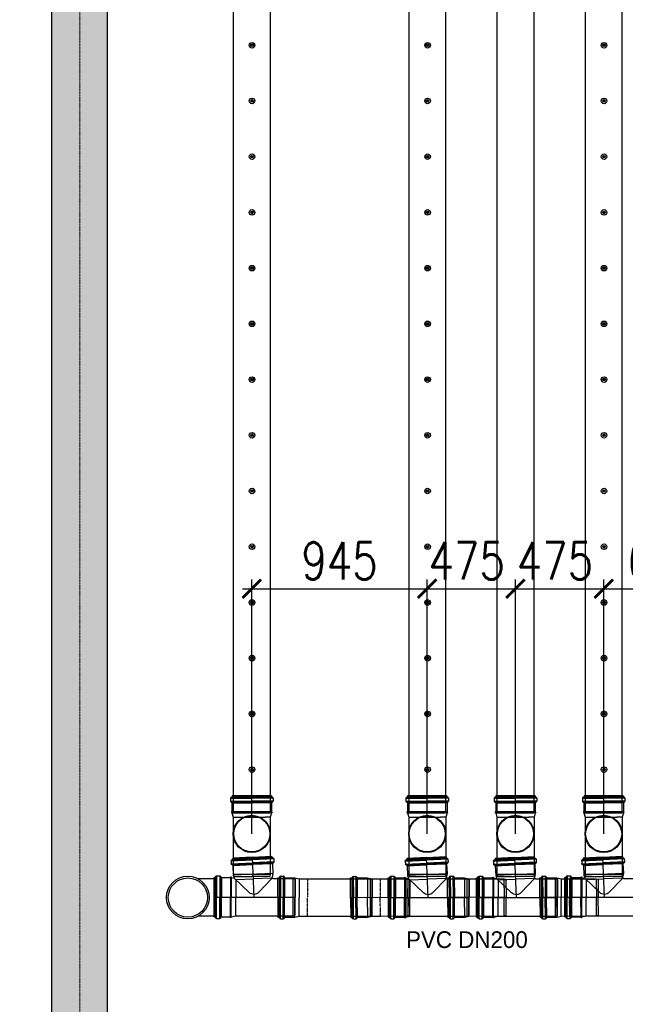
# Model space of a CAD drawing. Header units: millimetres. Extents: x -374129 to 1163271, y -112652 to 695637.
# Tile 99 of 256: x 50757 to 54018, y -45611 to -40310. Entities that reach past the tile are written whole.
import ezdxf
from ezdxf import colors
from ezdxf.entities.mleader import LeaderData, LeaderLine
from ezdxf.math import Vec2, Vec3

# ---------------------------------------------------------------- set-up
doc = ezdxf.new("R2010")
doc.units = ezdxf.units.MM
doc.header["$PDMODE"] = 4
for name, pattern in [('ACAD_ISO04W100', [30, 24, -3, 0, -3]), ('CENTER1', [0.77, 0.5, -0.1, 0.07, -0.1]), ('DASHDOT', [20, 13, -3.4, 0.2, -3.4])]:
    doc.linetypes.add(name, pattern=pattern)
for name, color, linetype in [('FK_opisy', 7, 'Continuous'), ('KRT_kreskowanie', 252, 'Continuous'), ('KRT_opisy', 146, 'Continuous'), ('KRT_sciany', 2, 'Continuous'), ('KRT_technologia', 30, 'Continuous'), ('KRT_wymiary', 4, 'Continuous')]:
    doc.layers.add(name, color=color, linetype=linetype)
doc.layers.add('IS_pomocnicza', color=6, linetype='Continuous', lineweight=30)
doc.layers.add('KRT_osie', color=55, linetype='ACAD_ISO04W100', lineweight=18)
doc.styles.add('WYMIAR', font='romans.shx', dxfattribs={"width": 0.8})
doc.dimstyles.new('KRT_1-100', dxfattribs={"dimscale": 100, "dimtxt": 2, "dimasz": 1, "dimexe": 0.5, "dimexo": 0, "dimgap": 0.5, "dimtad": 1, "dimdec": 1, "dimrnd": 0.1, "dimzin": 9, "dimdsep": 46, "dimtxsty": 'WYMIAR', "dimblk": 'ARCHTICK', "dimcen": 0.09, "dimdle": 0.5, "dimclrd": 1, "dimclre": 252, "dimclrt": 256, "dimadec": 0, "dimazin": 0, "dimtfac": 1, "dimtdec": 1, "dimtmove": 0, "dimatfit": 3, "dimfxl": 1, "dimtolj": 1, "dimtzin": 0, "dimarcsym": 0})

# ---------------------------------------------------------------- blocks, each defined once
blk = doc.blocks.new('IS_KAO_trójnik_200_góra')
at = {"layer": 'KRT_technologia', "linetype": 'Continuous', "transparency": 33554687}
for p, q in [((34869.72, 13524.58), (34868.63, 13524.29)), ((34868.63, 13524.29), (34868.63, 13514.58)), ((34897.28, 13524.58), (34869.72, 13524.58)), ((34869.72, 13504.58), (34869.72, 13524.58)), ((34900.61, 13524.58), (34897.28, 13524.58)), ((34903.02, 13525.22), (34900.61, 13524.58)), ((34900.61, 13524.58), (34900.61, 13507.41)), ((34903.02, 13525.22), (34901.38, 13524.78)), ((34903.05, 13525.07), (34903.05, 13514.58)), ((34903.07, 13525.27), (34903.12, 13525.45)), ((34903.14, 13525.32), (34903.14, 13514.58)), ((34903.29, 13525.51), (34903.19, 13525.51)), ((34903.34, 13525.32), (34903.34, 13514.58)), ((34903.41, 13525.29), (34903.36, 13525.45)), ((34903.43, 13525.08), (34903.43, 13514.58)), ((34908.29, 13525.23), (34903.48, 13525.23)), ((34908.29, 13525.23), (34908.29, 13514.58)), ((34908.54, 13525.16), (34908.54, 13514.58)), ((34908.83, 13525.74), (34908.83, 13514.58)), ((34910.88, 13526.05), (34909.2, 13526.05)), ((34909.2, 13526.05), (34909.2, 13514.58)), ((34910.88, 13526.05), (34910.88, 13514.58)), ((34911.25, 13525.74), (34911.25, 13514.58)), ((34911.43, 13525.55), (34911.43, 13525.47)), ((34911.55, 13525.07), (34911.55, 13514.58)), ((34912.15, 13525.14), (34911.79, 13525.14)), ((34911.79, 13525.14), (34911.79, 13514.58)), ((34912.15, 13525.07), (34912.15, 13514.58)), ((34912.22, 13514.58), (34912.22, 13525.07)), ((34868.63, 13504.87), (34868.63, 13514.58)), ((34903.05, 13504.09), (34903.05, 13514.58)), ((34903.14, 13503.84), (34903.14, 13514.58)), ((34903.34, 13503.84), (34903.34, 13514.58)), ((34903.43, 13504.08), (34903.43, 13514.58)), ((34908.29, 13503.92), (34908.29, 13514.58)), ((34908.54, 13504), (34908.54, 13514.58)), ((34908.83, 13503.42), (34908.83, 13514.58)), ((34909.2, 13503.11), (34909.2, 13514.58)), ((34910.88, 13503.11), (34910.88, 13514.58)), ((34911.25, 13503.42), (34911.25, 13514.58)), ((34911.55, 13504.09), (34911.55, 13514.58)), ((34911.79, 13504.01), (34911.79, 13514.58)), ((34912.15, 13504.09), (34912.15, 13514.58)), ((34912.22, 13514.58), (34912.22, 13504.09)), ((34900.61, 13504.58), (34900.61, 13507.41)), ((34869.72, 13504.58), (34868.63, 13504.87)), ((34897.28, 13504.58), (34869.72, 13504.58)), ((34900.61, 13504.58), (34897.28, 13504.58)), ((34903.02, 13503.93), (34900.61, 13504.58)), ((34903.07, 13503.88), (34903.12, 13503.7)), ((34903.29, 13503.65), (34903.19, 13503.65)), ((34903.41, 13503.87), (34903.36, 13503.7)), ((34908.29, 13503.92), (34903.48, 13503.92)), ((34910.88, 13503.11), (34909.2, 13503.11)), ((34911.43, 13503.6), (34911.43, 13503.68)), ((34912.15, 13504.01), (34911.79, 13504.01))]:
    blk.add_line(p, q, dxfattribs=at)
at = {"layer": 'KRT_technologia'}
for radius in [10, 9.7]:
    blk.add_circle((34891.65, 13514.58), radius, dxfattribs=at)
at = {"layer": 'KRT_technologia', "linetype": 'Continuous', "transparency": 33554687}
for centre, radius, start, end in [((34903, 13525.29), 0.0727, 285, 345), ((34903.19, 13525.43), 0.0727, 90, 165), ((34903.29, 13525.43), 0.0727, 15, 90), ((34903.48, 13525.31), 0.0727, 195, 270), ((34908.29, 13525.6), 0.364, 270, 354.2608), ((34909.2, 13525.51), 0.545, 90, 174.2608), ((34910.88, 13525.51), 0.545, 5, 90), ((34911.79, 13525.51), 0.364, 185, 270), ((34912.15, 13525.07), 0.0727, 0, 90), ((34903, 13503.86), 0.0727, 15, 75), ((34903.19, 13503.72), 0.0727, 195, 270), ((34903.29, 13503.72), 0.0727, 270, 345), ((34903.48, 13503.85), 0.0727, 90, 165), ((34908.29, 13503.56), 0.364, 5.7392, 90), ((34909.2, 13503.65), 0.545, 185.7392, 270), ((34910.88, 13503.65), 0.545, 270, 355), ((34911.79, 13503.65), 0.364, 90, 175), ((34912.15, 13504.09), 0.0727, 270, 0)]:
    blk.add_arc(centre, radius, start, end, dxfattribs=at)
blk = doc.blocks.new('IS_KAO_rura_z_kielichem_200')
at = {"layer": 'KRT_technologia', "linetype": 'Continuous', "transparency": 33554687}
for p, q in [((34250.15, 14720.93), (34250.16, 14721.1)), ((34250.16, 14721.1), (34250.16, 14710.24)), ((34252.2, 14721.68), (34250.8, 14721.68)), ((34250.8, 14721.68), (34250.8, 14710.24)), ((34252.2, 14721.68), (34252.2, 14710.24)), ((34252.85, 14720.93), (34252.83, 14721.1)), ((34252.83, 14721.1), (34252.83, 14710.24)), ((34203.99, 14720.24), (34202.96, 14719.93)), ((34202.96, 14719.93), (34202.96, 14710.24)), ((34242.28, 14720.24), (34203.99, 14720.24)), ((34203.99, 14700.24), (34203.99, 14720.24)), ((34242.28, 14720.24), (34237.69, 14720.24)), ((34244.52, 14720.84), (34242.28, 14720.24)), ((34242.28, 14720.24), (34242.28, 14710.24)), ((34250.06, 14720.84), (34244.52, 14720.84)), ((34244.52, 14720.84), (34244.52, 14710.24)), ((34250.06, 14720.84), (34250.06, 14710.24)), ((34253.68, 14720.84), (34252.94, 14720.84)), ((34252.94, 14720.84), (34252.94, 14710.24)), ((34253.68, 14710.24), (34253.68, 14720.84)), ((34202.96, 14700.56), (34202.96, 14710.24)), ((34242.28, 14700.24), (34242.28, 14710.24)), ((34244.52, 14699.64), (34244.52, 14710.24)), ((34250.06, 14699.64), (34250.06, 14710.24)), ((34250.16, 14699.39), (34250.16, 14710.24)), ((34250.8, 14698.81), (34250.8, 14710.24)), ((34252.2, 14698.81), (34252.2, 14710.24)), ((34252.83, 14699.39), (34252.83, 14710.24)), ((34252.94, 14699.64), (34252.94, 14710.24)), ((34253.68, 14710.24), (34253.68, 14699.64)), ((34203.99, 14700.24), (34202.96, 14700.56)), ((34242.28, 14700.24), (34203.99, 14700.24)), ((34242.28, 14700.24), (34237.69, 14700.24)), ((34244.52, 14699.64), (34242.28, 14700.24)), ((34250.06, 14699.64), (34244.52, 14699.64)), ((34250.15, 14699.56), (34250.16, 14699.39)), ((34252.2, 14698.81), (34250.8, 14698.81)), ((34252.85, 14699.56), (34252.83, 14699.39)), ((34253.68, 14699.64), (34252.94, 14699.64))]:
    blk.add_line(p, q, dxfattribs=at)
at = {"layer": 'KRT_technologia', "linetype": 'CENTER1', "transparency": 33554687}
for p in [(34237.69, 14720.3), (34237.69, 14700.19)]:
    blk.add_line(p, (34237.69, 14710.24), dxfattribs=at)
at = {"layer": 'KRT_technologia', "linetype": 'Continuous', "transparency": 33554687}
for centre, radius, start, end in [((34250.8, 14721.04), 0.636, 90, 175), ((34252.2, 14721.04), 0.636, 5, 90), ((34250.06, 14720.94), 0.0909, 270, 355), ((34252.94, 14720.94), 0.0909, 185, 270), ((34250.06, 14699.55), 0.0909, 5, 90), ((34250.8, 14699.44), 0.636, 185, 270), ((34252.2, 14699.44), 0.636, 270, 355), ((34252.94, 14699.55), 0.0909, 90, 175)]:
    blk.add_arc(centre, radius, start, end, dxfattribs=at)
blk = doc.blocks.new('IS_WNT_KAO_trójnik_200')
at = {"layer": 'KRT_technologia', "linetype": 'Continuous', "transparency": 33554687}
for p, q in [((34085.82, 14801.68), (34097.3, 14801.72)), ((34085.82, 14801.69), (34085.82, 14800)), ((34086.14, 14802.05), (34097.29, 14802.09)), ((34086.32, 14802.23), (34086.4, 14802.24)), ((34086.73, 14802.95), (34086.73, 14802.6)), ((34086.73, 14802.6), (34097.29, 14802.63)), ((34097.29, 14803.03), (34086.8, 14803.03)), ((34086.8, 14802.95), (34097.29, 14802.99)), ((34086.8, 14802.35), (34097.3, 14802.39)), ((34107.77, 14802.95), (34097.28, 14802.92)), ((34107.84, 14802.6), (34097.28, 14802.56)), ((34107.77, 14802.35), (34097.28, 14802.32)), ((34108.44, 14802.06), (34097.28, 14802.02)), ((34108.76, 14801.69), (34097.28, 14801.65)), ((34097.29, 14803.03), (34107.78, 14803.03)), ((34097.29, 14781.52), (34097.29, 14803.03)), ((34107.79, 14803.03), (34107.86, 14802.97)), ((34107.86, 14802.95), (34107.86, 14802.6)), ((34108.27, 14802.23), (34108.19, 14802.24)), ((34108.77, 14801.69), (34108.77, 14800)), ((34085.83, 14800), (34097.3, 14800.04)), ((34086.14, 14799.63), (34097.3, 14799.67)), ((34086.64, 14799.1), (34086.64, 14793.86)), ((34086.65, 14799.1), (34097.3, 14799.13)), ((34086.73, 14799.34), (34097.3, 14799.38)), ((34108.76, 14800), (34097.29, 14799.97)), ((34108.45, 14799.64), (34097.29, 14799.6)), ((34107.87, 14799.34), (34097.29, 14799.31)), ((34107.95, 14799.1), (34097.29, 14799.06)), ((34107.95, 14799.1), (34107.95, 14793.86)), ((34075.88, 14790.6), (34074.8, 14790.26)), ((34074.8, 14790.26), (34075.22, 14780.56)), ((34086.59, 14791.06), (34075.88, 14790.6)), ((34076.75, 14770.61), (34075.88, 14790.6)), ((34086.64, 14793.86), (34087.17, 14791.86)), ((34086.64, 14793.86), (34107.95, 14793.86)), ((34087.06, 14791.31), (34094.66, 14784.04)), ((34087.26, 14791.38), (34097.26, 14791.42)), ((34106.77, 14791.45), (34097.26, 14791.42)), ((34099.81, 14784.16), (34107.51, 14792.23)), ((34106.77, 14791.45), (34107.18, 14781.95)), ((34107.95, 14793.86), (34107.5, 14792.18)), ((34109.12, 14792.69), (34107.5, 14792.18)), ((34109.16, 14792.54), (34109.61, 14782.06)), ((34109.17, 14792.74), (34109.21, 14792.92)), ((34109.24, 14792.79), (34109.71, 14782.06)), ((34109.38, 14792.99), (34109.27, 14792.98)), ((34109.43, 14792.8), (34109.9, 14782.07)), ((34109.5, 14792.77), (34109.45, 14792.94)), ((34109.54, 14792.56), (34110, 14782.08)), ((34114.39, 14792.93), (34109.58, 14792.72)), ((34114.39, 14792.93), (34114.85, 14782.29)), ((34114.63, 14792.87), (34115.1, 14782.3)), ((34114.9, 14793.46), (34115.39, 14782.31)), ((34116.94, 14793.86), (34115.26, 14793.79)), ((34115.26, 14793.79), (34115.76, 14782.33)), ((34116.94, 14793.86), (34117.44, 14782.4)), ((34117.32, 14793.57), (34117.81, 14782.42)), ((34117.5, 14793.39), (34117.51, 14793.31)), ((34117.65, 14792.91), (34118.11, 14782.43)), ((34118.24, 14793.01), (34117.89, 14792.99)), ((34117.89, 14792.99), (34118.35, 14782.44)), ((34118.25, 14792.94), (34118.7, 14782.46)), ((34118.78, 14782.46), (34118.32, 14792.94)), ((34099.81, 14784.16), (34100.5, 14784.88)), ((34094.12, 14781.38), (34075.22, 14780.56)), ((34075.65, 14770.86), (34075.22, 14780.56)), ((34118.78, 14782.46), (34092.93, 14781.33)), ((34107.62, 14771.96), (34107.18, 14781.95)), ((34110.07, 14771.58), (34109.61, 14782.06)), ((34110.17, 14771.33), (34109.71, 14782.06)), ((34110.37, 14771.34), (34109.9, 14782.07)), ((34110.45, 14771.59), (34110, 14782.08)), ((34115.32, 14771.64), (34114.85, 14782.29)), ((34115.56, 14771.73), (34115.1, 14782.3)), ((34115.88, 14771.16), (34115.39, 14782.31)), ((34116.26, 14770.87), (34115.76, 14782.33)), ((34117.94, 14770.94), (34117.44, 14782.4)), ((34118.29, 14771.27), (34117.81, 14782.42)), ((34118.56, 14771.95), (34118.11, 14782.43)), ((34118.81, 14771.89), (34118.35, 14782.44)), ((34119.16, 14771.97), (34118.7, 14782.46)), ((34118.78, 14782.46), (34119.24, 14771.98)), ((34076.75, 14770.61), (34075.65, 14770.86)), ((34107.62, 14771.96), (34076.75, 14770.61)), ((34110.04, 14771.42), (34107.62, 14771.96)), ((34110.1, 14771.37), (34110.15, 14771.2)), ((34110.33, 14771.15), (34110.23, 14771.15)), ((34110.44, 14771.38), (34110.4, 14771.21)), ((34115.32, 14771.64), (34110.5, 14771.43)), ((34117.94, 14770.94), (34116.26, 14770.87)), ((34118.46, 14771.46), (34118.46, 14771.54)), ((34119.17, 14771.9), (34118.81, 14771.89))]:
    blk.add_line(p, q, dxfattribs=at)
for centre, radius, start, end in [((34086.37, 14801.69), 0.545, 95, 180), ((34086.37, 14802.6), 0.364, 275, 0), ((34086.8, 14802.95), 0.0727, 90, 180), ((34107.78, 14802.95), 0.0727, 0, 90), ((34108.22, 14802.6), 0.364, 180, 265), ((34108.22, 14801.69), 0.545, 0, 85), ((34086.37, 14800), 0.545, 180, 264.2608), ((34086.27, 14799.1), 0.364, 0, 84.2608), ((34108.31, 14799.1), 0.364, 95.7392, 180), ((34108.22, 14800), 0.545, 275.7392, 0), ((34086.56, 14791.7), 0.636, 272.5, 15), ((34109.09, 14792.76), 0.0727, 287.5, 347.5), ((34109.28, 14792.91), 0.0727, 92.5, 167.5), ((34109.38, 14792.91), 0.0727, 17.5, 92.5), ((34109.57, 14792.79), 0.0727, 197.5, 272.5), ((34114.37, 14793.3), 0.364, 272.5, 356.7608), ((34115.28, 14793.24), 0.545, 92.5, 176.7608), ((34116.96, 14793.32), 0.545, 7.5, 92.5), ((34117.87, 14793.36), 0.364, 187.5, 272.5), ((34118.25, 14792.94), 0.0727, 2.5, 92.5), ((34097.18, 14786.67), 3.64, 226.25, 316.3455), ((34110.03, 14771.35), 0.0727, 17.5, 77.5), ((34110.22, 14771.22), 0.0727, 197.5, 272.5), ((34110.33, 14771.23), 0.0727, 272.5, 347.5), ((34110.51, 14771.36), 0.0727, 92.5, 167.5), ((34115.33, 14771.28), 0.364, 8.2392, 92.5), ((34116.23, 14771.41), 0.545, 188.2392, 272.5), ((34117.92, 14771.48), 0.545, 272.5, 357.5), ((34118.83, 14771.52), 0.364, 92.5, 177.5), ((34119.16, 14771.97), 0.0727, 272.5, 2.5)]:
    blk.add_arc(centre, radius, start, end, dxfattribs=at)
blk = doc.blocks.new('IS_KAO_kielich_200')
at = {"layer": 'KRT_technologia', "linetype": 'Continuous', "transparency": 33554687}
for p, q in [((34244.89, 14694.94), (34243.49, 14694.94)), ((34243.49, 14694.94), (34243.49, 14683.51)), ((34244.89, 14694.94), (34244.89, 14683.51)), ((34215.99, 14693.51), (34214.95, 14693.19)), ((34214.95, 14693.19), (34214.95, 14683.51)), ((34234.97, 14693.51), (34215.99, 14693.51)), ((34215.99, 14693.51), (34215.99, 14683.51)), ((34234.97, 14693.51), (34230.38, 14693.51)), ((34237.21, 14694.11), (34234.97, 14693.51)), ((34234.97, 14693.51), (34234.97, 14683.51)), ((34242.75, 14694.11), (34237.21, 14694.11)), ((34237.21, 14694.11), (34237.21, 14683.51)), ((34242.75, 14694.11), (34242.75, 14683.51)), ((34242.84, 14694.19), (34242.86, 14694.36)), ((34242.86, 14694.36), (34242.86, 14683.51)), ((34245.54, 14694.19), (34245.53, 14694.36)), ((34245.53, 14694.36), (34245.53, 14683.51)), ((34246.37, 14694.11), (34245.63, 14694.11)), ((34245.63, 14694.11), (34245.63, 14683.51)), ((34246.37, 14683.51), (34246.37, 14694.11)), ((34214.95, 14673.82), (34214.95, 14683.51)), ((34215.99, 14673.51), (34215.99, 14683.51)), ((34234.97, 14673.51), (34234.97, 14683.51)), ((34237.21, 14672.91), (34237.21, 14683.51)), ((34242.75, 14672.91), (34242.75, 14683.51)), ((34242.86, 14672.65), (34242.86, 14683.51)), ((34243.49, 14672.07), (34243.49, 14683.51)), ((34244.89, 14672.07), (34244.89, 14683.51)), ((34245.53, 14672.65), (34245.53, 14683.51)), ((34245.63, 14672.91), (34245.63, 14683.51)), ((34246.37, 14683.51), (34246.37, 14672.91)), ((34215.99, 14673.51), (34214.95, 14673.82)), ((34234.97, 14673.51), (34215.99, 14673.51)), ((34234.97, 14673.51), (34230.38, 14673.51)), ((34237.21, 14672.91), (34234.97, 14673.51)), ((34242.75, 14672.91), (34237.21, 14672.91)), ((34242.84, 14672.82), (34242.86, 14672.65)), ((34244.89, 14672.07), (34243.49, 14672.07)), ((34245.54, 14672.82), (34245.53, 14672.65)), ((34246.37, 14672.91), (34245.63, 14672.91))]:
    blk.add_line(p, q, dxfattribs=at)
at = {"layer": 'KRT_technologia', "linetype": 'CENTER1', "transparency": 33554687}
for p in [(34230.38, 14693.56), (34230.38, 14673.45)]:
    blk.add_line(p, (34230.38, 14683.51), dxfattribs=at)
at = {"layer": 'KRT_technologia', "linetype": 'DASHDOT', "ltscale": 3, "transparency": 33554687}
blk.add_lwpolyline([(34214.95, 14683.51), (34246.37, 14683.51)], dxfattribs=at)
at = {"layer": 'KRT_technologia', "linetype": 'Continuous', "transparency": 33554687}
for centre, radius, start, end in [((34243.49, 14694.31), 0.636, 90, 175), ((34244.89, 14694.31), 0.636, 5, 90), ((34242.75, 14694.2), 0.0909, 270, 355), ((34245.63, 14694.2), 0.0909, 185, 270), ((34242.75, 14672.81), 0.0909, 5, 90), ((34243.49, 14672.71), 0.636, 185, 270), ((34244.89, 14672.71), 0.636, 270, 355), ((34245.63, 14672.81), 0.0909, 90, 175)]:
    blk.add_arc(centre, radius, start, end, dxfattribs=at)
blk = doc.blocks.new('_ArchTick')
at = {"color": 0, "linetype": 'ByBlock', "const_width": 0.15}
blk.add_lwpolyline([(-0.5, -0.5), (0.5, 0.5)], dxfattribs=at)
blk = doc.blocks.new('*D2310')
at = {"layer": 'Defpoints', "color": 0}
for p in [(53971.4, -11286.3), (53971.4, -11891.3), (53026.4, -12606.3)]:
    blk.add_point(p, dxfattribs=at)
at = {"layer": 'KRT_wymiary', "color": 252, "lineweight": -2}
for p, q in [((53026.4, -12606.3), (53026.4, -11236.3)), ((53971.4, -11891.3), (53971.4, -11236.3))]:
    blk.add_line(p, q, dxfattribs=at)
at = {"layer": 'KRT_wymiary', "color": 1, "lineweight": -2}
blk.add_line((52976.4, -11286.3), (54021.4, -11286.3), dxfattribs=at)
at = {"layer": 'KRT_wymiary', "color": 1, "lineweight": -2, "xscale": 100, "yscale": 100, "zscale": 100, "rotation": 180}
blk.add_blockref('_ArchTick', (53026.4, -11286.3), dxfattribs=at)
at = {"layer": 'KRT_wymiary', "color": 1, "lineweight": -2, "xscale": 100, "yscale": 100, "zscale": 100}
blk.add_blockref('_ArchTick', (53971.4, -11286.3), dxfattribs=at)
at = {"layer": 'KRT_wymiary', "insert": (53498.9, -11136.3), "char_height": 200, "attachment_point": 5, "style": 'WYMIAR'}
blk.add_mtext('\\A1;945', dxfattribs=at)
blk = doc.blocks.new('*D2311')
at = {"layer": 'Defpoints', "color": 0}
for p in [(54446.4, -11286.3), (54446.4, -12306.3), (53971.4, -12606.3)]:
    blk.add_point(p, dxfattribs=at)
at = {"layer": 'KRT_wymiary', "color": 252, "lineweight": -2}
for p, q in [((53971.4, -12606.3), (53971.4, -11236.3)), ((54446.4, -12306.3), (54446.4, -11236.3))]:
    blk.add_line(p, q, dxfattribs=at)
at = {"layer": 'KRT_wymiary', "color": 1, "lineweight": -2}
blk.add_line((53921.4, -11286.3), (54496.4, -11286.3), dxfattribs=at)
at = {"layer": 'KRT_wymiary', "color": 1, "lineweight": -2, "xscale": 100, "yscale": 100, "zscale": 100, "rotation": 180}
blk.add_blockref('_ArchTick', (53971.4, -11286.3), dxfattribs=at)
at = {"layer": 'KRT_wymiary', "color": 1, "lineweight": -2, "xscale": 100, "yscale": 100, "zscale": 100}
blk.add_blockref('_ArchTick', (54446.4, -11286.3), dxfattribs=at)
at = {"layer": 'KRT_wymiary', "insert": (54183.9, -11136.3), "char_height": 200, "attachment_point": 5, "style": 'WYMIAR'}
blk.add_mtext('\\A1;475', dxfattribs=at)
blk = doc.blocks.new('*D2312')
at = {"layer": 'Defpoints', "color": 0}
for p in [(54921.4, -11286.3), (54921.4, -12176.3), (54446.4, -12606.3)]:
    blk.add_point(p, dxfattribs=at)
at = {"layer": 'KRT_wymiary', "color": 252, "lineweight": -2}
for p, q in [((54446.4, -12606.3), (54446.4, -11236.3)), ((54921.4, -12176.3), (54921.4, -11236.3))]:
    blk.add_line(p, q, dxfattribs=at)
at = {"layer": 'KRT_wymiary', "color": 1, "lineweight": -2}
blk.add_line((54396.4, -11286.3), (54971.4, -11286.3), dxfattribs=at)
at = {"layer": 'KRT_wymiary', "color": 1, "lineweight": -2, "xscale": 100, "yscale": 100, "zscale": 100, "rotation": 180}
blk.add_blockref('_ArchTick', (54446.4, -11286.3), dxfattribs=at)
at = {"layer": 'KRT_wymiary', "color": 1, "lineweight": -2, "xscale": 100, "yscale": 100, "zscale": 100}
blk.add_blockref('_ArchTick', (54921.4, -11286.3), dxfattribs=at)
at = {"layer": 'KRT_wymiary', "insert": (54658.9, -11136.3), "char_height": 200, "attachment_point": 5, "style": 'WYMIAR'}
blk.add_mtext('\\A1;475', dxfattribs=at)
blk = doc.blocks.new('*D2313')
at = {"layer": 'Defpoints', "color": 0}
for p in [(55586.4, -11286.3), (55586.4, -12506.3), (54921.4, -12606.3)]:
    blk.add_point(p, dxfattribs=at)
at = {"layer": 'KRT_wymiary', "color": 252, "lineweight": -2}
for p, q in [((54921.4, -12606.3), (54921.4, -11236.3)), ((55586.4, -12506.3), (55586.4, -11236.3))]:
    blk.add_line(p, q, dxfattribs=at)
at = {"layer": 'KRT_wymiary', "color": 1, "lineweight": -2}
blk.add_line((54871.4, -11286.3), (55636.4, -11286.3), dxfattribs=at)
at = {"layer": 'KRT_wymiary', "color": 1, "lineweight": -2, "xscale": 100, "yscale": 100, "zscale": 100, "rotation": 180}
blk.add_blockref('_ArchTick', (54921.4, -11286.3), dxfattribs=at)
at = {"layer": 'KRT_wymiary', "color": 1, "lineweight": -2, "xscale": 100, "yscale": 100, "zscale": 100}
blk.add_blockref('_ArchTick', (55586.4, -11286.3), dxfattribs=at)
at = {"layer": 'KRT_wymiary', "insert": (55253.9, -11136.3), "char_height": 200, "attachment_point": 5, "style": 'WYMIAR'}
blk.add_mtext('\\A1;665', dxfattribs=at)
blk = doc.blocks.new('sys napowietrzania')
at = {"layer": 'KRT_technologia', "linetype": 'Continuous', "transparency": 33554687}
for p, q in [((52826.7, -12848.93, -3599.71), (52738.6, -12848.93, -3599.71)), ((52826.7, -13048.93, -3599.71), (52738.6, -13048.93, -3599.71))]:
    blk.add_line(p, q, dxfattribs=at)
at = {"layer": 'KRT_technologia', "linetype": 'Continuous', "transparency": 33554687, "elevation": -3659.98}
for points in [[(53126.67, -12485.01), (53126.67, -10582.71), (53126.67, -2349.21), (52926.67, -2349.21), (52926.67, -10582.71), (52926.67, -12485.01), (53026.67, -12485.01), (53126.67, -12485.01), (53123.5, -12495.38), (53026.67, -12495.38), (52929.84, -12495.38), (52926.67, -12485.01)], [(54071.67, -12485.01), (54071.67, -10582.71), (54071.67, -2349.21), (53871.67, -2349.21), (53871.67, -10582.71), (53871.67, -12485.01), (53971.67, -12485.01), (54071.67, -12485.01), (54068.5, -12495.38), (53971.67, -12495.38), (53874.84, -12495.38), (53871.67, -12485.01)], [(54546.67, -12485.01), (54546.67, -10582.71), (54546.67, -2349.21), (54346.67, -2349.21), (54346.67, -10582.71), (54346.67, -12485.01), (54446.67, -12485.01), (54546.67, -12485.01), (54543.5, -12495.38), (54446.67, -12495.38), (54349.84, -12495.38), (54346.67, -12485.01)], [(55021.67, -12485.01), (55021.67, -10582.71), (55021.67, -2349.21), (54821.67, -2349.21), (54821.67, -10582.71), (54821.67, -12485.01), (54921.67, -12485.01), (55021.67, -12485.01), (55018.5, -12495.38), (54921.67, -12495.38), (54824.84, -12495.38), (54821.67, -12485.01)]]:
    blk.add_lwpolyline(points, dxfattribs=at)
at = {"layer": 'KRT_technologia'}
for centre, radius in [((53028.17, -8360.34, -3659.98), 15), ((53028.17, -8360.34, -3659.98), 7), ((53028.17, -8360.34, -3659.98), 1.5), ((53973.17, -8360.34, -3659.98), 15), ((53973.17, -8360.34, -3659.98), 7), ((53973.17, -8360.34, -3659.98), 1.5), ((54923.17, -8360.34, -3659.98), 15), ((54923.17, -8360.34, -3659.98), 7), ((54923.17, -8360.34, -3659.98), 1.5), ((53028.17, -8660.34, -3659.98), 15), ((53028.17, -8660.34, -3659.98), 7), ((53028.17, -8660.34, -3659.98), 1.5), ((53973.17, -8660.34, -3659.98), 15), ((53973.17, -8660.34, -3659.98), 7), ((53973.17, -8660.34, -3659.98), 1.5), ((54923.17, -8660.34, -3659.98), 15), ((54923.17, -8660.34, -3659.98), 7), ((54923.17, -8660.34, -3659.98), 1.5), ((53028.17, -8960.34, -3659.98), 15), ((53028.17, -8960.34, -3659.98), 7), ((53973.17, -8960.34, -3659.98), 15), ((53973.17, -8960.34, -3659.98), 7), ((54923.17, -8960.34, -3659.98), 15), ((54923.17, -8960.34, -3659.98), 7), ((53028.17, -8960.34, -3659.98), 1.5), ((53973.17, -8960.34, -3659.98), 1.5), ((54923.17, -8960.34, -3659.98), 1.5), ((53028.17, -9260.34, -3659.98), 15), ((53028.17, -9260.34, -3659.98), 7), ((53028.17, -9260.34, -3659.98), 1.5), ((53973.17, -9260.34, -3659.98), 15), ((53973.17, -9260.34, -3659.98), 7), ((53973.17, -9260.34, -3659.98), 1.5), ((54923.17, -9260.34, -3659.98), 15), ((54923.17, -9260.34, -3659.98), 7), ((54923.17, -9260.34, -3659.98), 1.5), ((53028.17, -9560.34, -3659.98), 15), ((53028.17, -9560.34, -3659.98), 7), ((53028.17, -9560.34, -3659.98), 1.5), ((53973.17, -9560.34, -3659.98), 15), ((53973.17, -9560.34, -3659.98), 7), ((53973.17, -9560.34, -3659.98), 1.5), ((54923.17, -9560.34, -3659.98), 15), ((54923.17, -9560.34, -3659.98), 7), ((54923.17, -9560.34, -3659.98), 1.5), ((53028.17, -9860.34, -3659.98), 15), ((53028.17, -9860.34, -3659.98), 7), ((53028.17, -9860.34, -3659.98), 1.5), ((53973.17, -9860.34, -3659.98), 15), ((53973.17, -9860.34, -3659.98), 7), ((53973.17, -9860.34, -3659.98), 1.5), ((54923.17, -9860.34, -3659.98), 15), ((54923.17, -9860.34, -3659.98), 7), ((54923.17, -9860.34, -3659.98), 1.5), ((53028.17, -10160.34, -3659.98), 15), ((53028.17, -10160.34, -3659.98), 7), ((53028.17, -10160.34, -3659.98), 1.5), ((53973.17, -10160.34, -3659.98), 15), ((53973.17, -10160.34, -3659.98), 7), ((53973.17, -10160.34, -3659.98), 1.5), ((54923.17, -10160.34, -3659.98), 15), ((54923.17, -10160.34, -3659.98), 7), ((54923.17, -10160.34, -3659.98), 1.5), ((53028.17, -10460.34, -3659.98), 15), ((53028.17, -10460.34, -3659.98), 7), ((53028.17, -10460.34, -3659.98), 1.5), ((53973.17, -10460.34, -3659.98), 15), ((53973.17, -10460.34, -3659.98), 7), ((53973.17, -10460.34, -3659.98), 1.5), ((54923.17, -10460.34, -3659.98), 15), ((54923.17, -10460.34, -3659.98), 7), ((54923.17, -10460.34, -3659.98), 1.5), ((53028.17, -10760.34, -3659.98), 15), ((53028.17, -10760.34, -3659.98), 7), ((53028.17, -10760.34, -3659.98), 1.5), ((53973.17, -10760.34, -3659.98), 15), ((53973.17, -10760.34, -3659.98), 7), ((53973.17, -10760.34, -3659.98), 1.5), ((54923.17, -10760.34, -3659.98), 15), ((54923.17, -10760.34, -3659.98), 7), ((54923.17, -10760.34, -3659.98), 1.5), ((53028.17, -11060.34, -3659.98), 15), ((53028.17, -11060.34, -3659.98), 7), ((53028.17, -11060.34, -3659.98), 1.5), ((53973.17, -11060.34, -3659.98), 15), ((53973.17, -11060.34, -3659.98), 7), ((53973.17, -11060.34, -3659.98), 1.5), ((54923.17, -11060.34, -3659.98), 15), ((54923.17, -11060.34, -3659.98), 7), ((54923.17, -11060.34, -3659.98), 1.5), ((53028.17, -11360.34, -3659.98), 15), ((53028.17, -11360.34, -3659.98), 7), ((53028.17, -11360.34, -3659.98), 1.5), ((53973.17, -11360.34, -3659.98), 15), ((53973.17, -11360.34, -3659.98), 7), ((53973.17, -11360.34, -3659.98), 1.5), ((54923.17, -11360.34, -3659.98), 15), ((54923.17, -11360.34, -3659.98), 7), ((54923.17, -11360.34, -3659.98), 1.5), ((53028.17, -11660.34, -3659.98), 15), ((53028.17, -11660.34, -3659.98), 7), ((53028.17, -11660.34, -3659.98), 1.5), ((53973.17, -11660.34, -3659.98), 15), ((53973.17, -11660.34, -3659.98), 7), ((53973.17, -11660.34, -3659.98), 1.5), ((54923.17, -11660.34, -3659.98), 15), ((54923.17, -11660.34, -3659.98), 7), ((54923.17, -11660.34, -3659.98), 1.5), ((53028.17, -11960.34, -3659.98), 15), ((53028.17, -11960.34, -3659.98), 7), ((53028.17, -11960.34, -3659.98), 1.5), ((53973.17, -11960.34, -3659.98), 15), ((53973.17, -11960.34, -3659.98), 7), ((53973.17, -11960.34, -3659.98), 1.5), ((54923.17, -11960.34, -3659.98), 15), ((54923.17, -11960.34, -3659.98), 7), ((54923.17, -11960.34, -3659.98), 1.5), ((53028.17, -12260.34, -3659.98), 15), ((53973.17, -12260.34, -3659.98), 15), ((54923.17, -12260.34, -3659.98), 15), ((53028.17, -12260.34, -3659.98), 7), ((53028.17, -12260.34, -3659.98), 1.5), ((53973.17, -12260.34, -3659.98), 7), ((53973.17, -12260.34, -3659.98), 1.5), ((54923.17, -12260.34, -3659.98), 7), ((54923.17, -12260.34, -3659.98), 1.5)]:
    blk.add_circle(centre, radius, dxfattribs=at)
at = {"layer": 'KRT_technologia', "linetype": 'Continuous', "transparency": 33554687}
for radius in [114.73, 105.42]:
    blk.add_circle((52682.37, -12948.93, -3599.71), radius, dxfattribs=at)
at = {"layer": 'IS_pomocnicza', "xscale": 10, "yscale": 10, "zscale": 10, "rotation": 90}
for p in [(188172.14, -361522.81, -3599.71), (189117.14, -361522.81, -3599.71), (189592.14, -361522.81, -3599.71), (190067.14, -361522.81, -3599.71)]:
    blk.add_blockref('IS_KAO_trójnik_200_góra', p, dxfattribs=at)
at = {"layer": 'KRT_technologia', "yscale": 10, "zscale": 10}
for name, p, xscale, rotation in [('IS_WNT_KAO_trójnik_200', (400135.06, -145748.69, -3334.86), -10, 2.5000000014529), ('IS_WNT_KAO_trójnik_200', (401072.75, -145750.42, -3599.71), -10, 2.5000000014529), ('IS_WNT_KAO_trójnik_200', (401547.75, -145750.42, -3599.71), -10, 2.5000000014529), ('IS_WNT_KAO_trójnik_200', (402022.45, -145748.67, -3334.86), -10, 2.5000000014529), ('IS_KAO_rura_z_kielichem_200', (395703.89, 134153.51, -3599.71), 10, 180)]:
    blk.add_blockref(name, p, dxfattribs=dict(at, xscale=xscale, rotation=rotation))
at = {"layer": 'KRT_technologia', "linetype": 'Continuous', "ltscale": 3, "xscale": 10, "yscale": 10, "zscale": 10}
for p, rotation in [((395333.17, 135482.51, -3599.71), 180.2674769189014), ((395855.76, 135483.19, -3599.71), 180.2674769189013), ((396352.63, 135483.26, -3599.71), 180.2674769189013)]:
    blk.add_blockref('IS_KAO_kielich_200', p, dxfattribs=dict(at, rotation=rotation))
at = {"layer": 'KRT_opisy', "insert": (54185.02, -13176.34, -3599.71), "char_height": 90, "attachment_point": 5}
blk.add_mtext('PVC DN200', dxfattribs=at)
at = {"layer": 'KRT_wymiary'}
for base, p1, p2, picture, middle in [((53971.36, -11286.27, -3993.08), (53026.36, -12606.27, -3599.71), (53971.36, -11891.27, -3599.71), '*D2310', (53498.86, -11136.27, -3993.08)), ((55586.36, -11286.27, -3993.08), (54921.36, -12606.27, -3599.71), (55586.36, -12506.27, -3599.71), '*D2313', (55253.86, -11136.27, -3993.08))]:
    dim = blk.add_linear_dim(base=base, p1=p1, p2=p2, dimstyle='KRT_1-100', dxfattribs=at)
    dim.commit()
    dim.dimension.update_dxf_attribs({"geometry": picture, "text_midpoint": middle})
for base, p1, p2, picture, middle in [((54446.36, -11286.27, -3993.08), (53971.36, -12606.27, -3599.71), (54446.36, -12306.27, -3599.71), '*D2311', (54183.86, -11286.27, -3993.08)), ((54921.36, -11286.27, -3993.08), (54446.36, -12606.27, -3599.71), (54921.36, -12176.27, -3599.71), '*D2312', (54658.86, -11286.27, -3993.08))]:
    dim = blk.add_linear_dim(base=base, p1=p1, p2=p2, dimstyle='KRT_1-100', dxfattribs=at)
    dim.commit()
    dim.dimension.update_dxf_attribs({"geometry": picture, "text_midpoint": middle, "dimtype": 128})

msp = doc.modelspace()

# ---------------------------------------------------------------- hatches: boundary and pattern name
at = {"layer": 'KRT_kreskowanie'}
h = msp.add_hatch(dxfattribs=at)
h.set_pattern_fill('ANSI33', color=256, scale=20, style=0)
h.set_pattern_definition([(45, (-1e-05, 3009.36), (-89.80256, 89.80256), []), (45, (89.8, 3009.36), (-89.80256, 89.80256), [63.5, -31.75])])
h.paths.add_polyline_path([(38290, -33690.64), (19090, -33690.64), (19090, -46990.64), (19390, -46990.64), (19390, -33990.64), (25390, -33990.64), (25390, -46990.64), (25690, -46990.64), (25690, -33990.64), (31690, -33990.64), (31690, -46990.64), (31990, -46990.64), (31990, -33990.64), (37990, -33990.64), (37990, -46990.64), (38290, -46990.64)])
h.paths.add_polyline_path([(51230, -33990.64), (57230, -33990.64), (57230, -46990.64), (57530, -46990.64), (57530, -33690.64), (38330, -33690.64), (38330, -46990.64), (38630, -46990.64), (38630, -33990.64), (44630, -33990.64), (44630, -46990.64), (44930, -46990.64), (44930, -33990.64), (50930, -33990.64), (50930, -46990.64), (51230, -46990.64)])
h.paths.add_polyline_path([(70470, -33690.64), (57570, -33690.64), (57570, -46990.64), (57870, -46990.64), (57870, -33990.64), (63870, -33990.64), (63870, -46990.64), (64170, -46990.64), (64170, -33990.64), (70170, -33990.64), (70170, -46990.64), (70470, -46990.64)])

# ---------------------------------------------------------------- linework, layer by layer
at = {"layer": 'KRT_osie', "ltscale": 0.5}
msp.add_line((51080, -27801.99), (51080, -48285.63), dxfattribs=at)
at = {"layer": 'KRT_sciany'}
for p, q in [((50930, -46990.64), (50930, -33990.64)), ((51230, -46990.64), (51230, -33990.64))]:
    msp.add_line(p, q, dxfattribs=at)

# ---------------------------------------------------------------- block references
msp.add_blockref('sys napowietrzania', (-1019.98, -32087.66, 3070))

# ---------------------------------------------------------------- leaders
at = {"layer": 'FK_opisy', "color": 1}
ml = msp.add_multileader_mtext('Standard', dxfattribs=at)
ml.set_content('\\C54;WYPEŁNIENIE Z DESEK DREWNIANYCH GR.10cm. USZCZELNIONYCH OD WNĘTRZA FOLIĄ BUDOWLANĄ GR.0.5mm', style='WYMIAR')
ml.set_leader_properties()
ml.build(insert=Vec2(0, 0))
ml.multileader.update_dxf_attribs({"text_left_attachment_type": 6, "text_right_attachment_type": 6, "dogleg_length": 0.36, "arrow_head_size": 200, "scale": 100})
ctx = ml.context
ctx.base_point, ctx.scale, ctx.char_height, ctx.arrow_head_size, ctx.landing_gap_size, ctx.plane_origin = Vec3(-6581.15, -44729.21), 100, 200, 200, 9, Vec3(-43361.71, -127601.34)
ctx.left_attachment, ctx.right_attachment = 6, 6
notes = []
notes.append((ctx, [(0, (1, 1, 0), (-6617.15, -44729.21), (1, 0), 36, [(0, [(-7456.67, -46780.64)], 0, [])])]))
ctx.mtext.insert, ctx.mtext.width, ctx.mtext.defined_height, ctx.mtext.line_spacing_style, ctx.mtext.flow_direction = Vec3(-6572.15, -44489.21), 3640.4709, 1400.46, 2, 5
for ctx, leaders in notes:
    for number, flags, end, landing, length, lines in leaders:
        leader = LeaderData()
        leader.index, (leader.has_last_leader_line, leader.has_dogleg_vector, leader.attachment_direction) = number, flags
        leader.last_leader_point, leader.dogleg_vector, leader.dogleg_length = Vec3(end), Vec3(landing), length
        for number, points, colour, breaks in lines:
            line = LeaderLine()
            line.index, line.vertices, line.color, line.breaks = number, Vec3.list(points), colors.encode_raw_color(colour), breaks
            leader.lines.append(line)
        ctx.leaders.append(leader)

doc.saveas('drawing.dxf')
